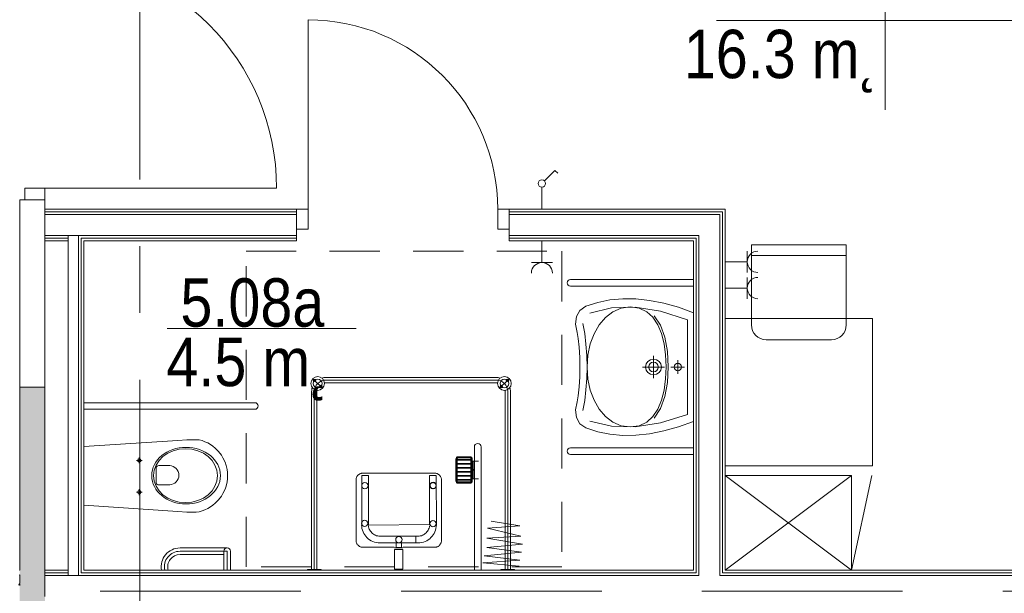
# Model space of a CAD drawing. Header units: centimetres. Extents: x -2424 to 2260, y -130 to 3012.
# Tile 51 of 81: x 530 to 998, y 1005 to 1277. Entities that reach past the tile are written whole.
import ezdxf

# ---------------------------------------------------------------- set-up
doc = ezdxf.new("R2010")
doc.units = ezdxf.units.CM
for name, pattern in [('Długa kreska', [142.875, 95.25, -47.625]), ('Oś', [222.25, 127, -31.75, 31.75, -31.75]), ('Ponad', [39.688, 23.813, -15.875])]:
    doc.linetypes.add(name, pattern=pattern)
for name, color, linetype, lineweight in [('A-AREA-IDEN', 2, 'Continuous', 13), ('A-DETL', 90, 'Continuous', 9), ('A-DETL-GENF', 92, 'Continuous', 13), ('A-DETL-MEDM', 33, 'Continuous', 13), ('A-DOOR', 31, 'Continuous', 13), ('A-FLOR-OVHD', 1, 'Ponad', 9), ('A-WALL', 113, 'Continuous', 13), ('A-WALL-FNSH', 113, 'Continuous', 13), ('E-ELEC-EQPM', 71, 'Continuous', 9), ('I-FURN', 30, 'Continuous', 9), ('P-SANR-FIXT', 6, 'Continuous', 9), ('S-GRID', 1, 'Continuous', 13)]:
    doc.layers.add(name, color=color, linetype=linetype, lineweight=lineweight)
doc.layers.add('A-WALL-PATT', color=111, linetype='Continuous', lineweight=13, plot=False)
doc.styles.add('Arial_11', font='arial.ttf', dxfattribs={"width": 0.85, "height": 23})

msp = doc.modelspace()

# ---------------------------------------------------------------- linework, layer by layer
at = {"layer": 'A-AREA-IDEN', "color": 251, "lineweight": 9}
for p, q in [((941.33, 1319.49), (941.33, 1276.99)), ((951.09, 1276.99), (861.33, 1276.99)), ((861.33, 1276.99), (1031.33, 1276.99)), ((941.33, 1276.99), (941.33, 1234.49)), ((690.21, 1130.63), (600.46, 1130.63))]:
    msp.add_line(p, q, dxfattribs=at)
at = {"layer": 'A-DETL', "color": 251, "linetype": 'Długa kreska', "lineweight": 9}
msp.add_line((1235.38, 1005.83), (294.38, 1005.83), dxfattribs=at)
at = {"layer": 'A-DETL-GENF', "color": 251, "lineweight": 9}
for p, q in [((542.38, 1197.33), (532.88, 1197.33)), ((532.88, 1197.33), (532.88, 1191.83)), ((542.38, 1191.83), (542.38, 1197.33)), ((532.88, 1191.83), (542.38, 1191.83)), ((661.88, 1177.83), (661.88, 1187.33)), ((661.88, 1187.33), (667.38, 1187.33)), ((667.38, 1187.33), (667.38, 1177.83)), ((757.38, 1187.33), (762.88, 1187.33)), ((757.38, 1177.83), (757.38, 1187.33)), ((762.88, 1187.33), (762.88, 1177.83)), ((667.38, 1177.83), (661.88, 1177.83)), ((762.88, 1177.83), (757.38, 1177.83)), ((530.48, 1013.38), (530.56, 1013.38))]:
    msp.add_line(p, q, dxfattribs=at)
at = {"layer": 'A-DETL-GENF', "color": 251, "lineweight": 9, "flags": 128}
msp.add_lwpolyline([(530.38, 1008.48), (530.38, 1009.28), (530.19, 1009.28), (530.11, 1009.2), (530.11, 1009.14), (530.23, 1009.14), (530.23, 1008.91), (529.78, 1008.91)], dxfattribs=at)
at = {"layer": 'A-DETL-GENF', "color": 251, "lineweight": 9}
for centre, radius, start, end in [((530.23, 1015.73), 0.15, 359.9938, 90.0062), ((530.49, 1013.67), 0.291, 205.3637, 260.4545), ((530.61, 1013.72), 0.286, 207.5921, 261.6433), ((530.48, 1013.58), 0.2, 260.4545, 269.9022), ((530.56, 1013.41), 0.03, 269.9022, 81.6433)]:
    msp.add_arc(centre, radius, start, end, dxfattribs=at)
at = {"layer": 'A-DETL-MEDM', "color": 251, "lineweight": 9}
for p, q in [((532.88, 1197.33), (542.38, 1197.33)), ((532.88, 1191.83), (532.88, 1197.33)), ((542.38, 1197.33), (542.38, 1191.83)), ((542.38, 1191.83), (532.88, 1191.83)), ((667.38, 1187.33), (661.88, 1187.33)), ((661.88, 1187.33), (661.88, 1177.83)), ((667.38, 1177.83), (667.38, 1187.33)), ((757.38, 1177.83), (757.38, 1187.33)), ((757.38, 1187.33), (762.88, 1187.33)), ((762.88, 1187.33), (762.88, 1177.83)), ((661.88, 1177.83), (667.38, 1177.83)), ((762.88, 1177.83), (757.38, 1177.83))]:
    msp.add_line(p, q, dxfattribs=at)
at = {"layer": 'A-DOOR', "color": 251, "lineweight": 9}
for p, q in [((667.38, 1187.33), (667.38, 1277.33)), ((542.38, 1197.33), (652.38, 1197.33))]:
    msp.add_line(p, q, dxfattribs=at)
for centre, radius in [((542.38, 1197.33), 110), ((667.38, 1187.33), 90)]:
    msp.add_arc(centre, radius, 0, 90, dxfattribs=at)
at = {"layer": 'A-FLOR-OVHD', "color": 251, "lineweight": 9}
for p, q in [((637.87, 1167.33), (787.87, 1167.33)), ((637.87, 1017.33), (637.87, 1167.33)), ((787.87, 1167.33), (787.87, 1017.33)), ((787.87, 1017.33), (637.87, 1017.33))]:
    msp.add_line(p, q, dxfattribs=at)
at = {"layer": 'A-WALL', "color": 251, "lineweight": 9}
for p, q in [((532.88, 1191.83), (530.38, 1191.83)), ((530.38, 1191.83), (530.38, 1102.83)), ((542.38, 1102.83), (542.38, 1191.83)), ((542.38, 1186.08), (661.88, 1186.08)), ((542.38, 1184.83), (661.88, 1184.83)), ((762.88, 1186.08), (864.13, 1186.08)), ((762.88, 1184.83), (862.88, 1184.83)), ((862.88, 1184.83), (862.88, 1013.33)), ((864.13, 1186.08), (864.13, 1014.58)), ((542.38, 1174.83), (553.38, 1174.83)), ((553.38, 1174.83), (558.38, 1174.83)), ((553.38, 1174.83), (553.38, 1013.33)), ((558.38, 1174.83), (661.88, 1174.83)), ((558.38, 1174.83), (558.38, 1013.33)), ((661.88, 1174.83), (661.88, 1177.83)), ((762.88, 1177.83), (762.88, 1174.83)), ((762.88, 1174.83), (852.88, 1174.83)), ((852.88, 1174.83), (852.88, 1013.33)), ((542.38, 1173.58), (553.38, 1173.58)), ((559.63, 1173.58), (661.88, 1173.58)), ((559.63, 1173.58), (559.63, 1014.58)), ((762.88, 1173.58), (851.63, 1173.58)), ((851.63, 1173.58), (851.63, 1014.58)), ((530.38, 1102.83), (530.38, 1015.88)), ((542.38, 1102.83), (530.38, 1102.83)), ((542.38, 1015.83), (542.38, 1102.83)), ((542.38, 1015.83), (542.38, 1013.33)), ((530.38, 1013.38), (530.38, 1009.58)), ((542.38, 1014.58), (553.38, 1014.58)), ((542.38, 1013.33), (542.38, 1003.33)), ((542.38, 1013.33), (553.38, 1013.33)), ((553.38, 1013.33), (558.38, 1013.33)), ((558.38, 1013.33), (852.88, 1013.33)), ((851.63, 1014.58), (559.63, 1014.58)), ((862.88, 1013.33), (1203.38, 1013.33)), ((1203.38, 1014.58), (864.13, 1014.58))]:
    msp.add_line(p, q, dxfattribs=at)
at = {"layer": 'A-WALL-FNSH', "color": 251, "lineweight": 9}
for p, q in [((661.88, 1187.33), (542.38, 1187.33)), ((865.38, 1187.33), (762.88, 1187.33)), ((865.38, 1015.83), (865.38, 1187.33)), ((661.88, 1172.33), (661.88, 1174.83)), ((762.88, 1174.83), (762.88, 1172.33)), ((542.38, 1172.33), (553.38, 1172.33)), ((560.88, 1172.33), (661.88, 1172.33)), ((560.88, 1015.83), (560.88, 1172.33)), ((762.88, 1172.33), (850.38, 1172.33)), ((850.38, 1172.33), (850.38, 1015.83)), ((553.38, 1015.83), (542.38, 1015.83)), ((850.38, 1015.83), (560.88, 1015.83)), ((1203.38, 1015.83), (865.38, 1015.83))]:
    msp.add_line(p, q, dxfattribs=at)
at = {"layer": 'A-WALL-PATT', "color": 251, "linetype": 'Continuous', "lineweight": 9, "extrusion": (0, 0, -1)}
for points in [[(-532.88, 781.33), (-530.38, 1102.83), (-530.38, 781.33)], [(-530.38, 1102.83), (-532.88, 781.33), (-542.38, 1102.83)], [(-542.38, 1102.83), (-532.88, 781.33), (-542.38, 781.33)]]:
    msp.add_solid(points, dxfattribs=at)
at = {"layer": 'E-ELEC-EQPM', "color": 251, "lineweight": 9}
for p, q in [((779.61, 1200.81), (784.56, 1205.75)), ((784.56, 1205.75), (785.87, 1204.44)), ((778.38, 1197.83), (778.38, 1187.33)), ((778.38, 1161.99), (778.38, 1172.33)), ((875.88, 1157.25), (875.88, 1167.41)), ((773.38, 1161.99), (783.38, 1161.99)), ((875.88, 1162.33), (865.38, 1162.33)), ((875.88, 1144.75), (875.88, 1154.91)), ((875.88, 1149.83), (865.38, 1149.83))]:
    msp.add_line(p, q, dxfattribs=at)
msp.add_circle((778.38, 1199.57), 1.75, dxfattribs=at)
for centre, radius, start, end in [((880.96, 1162.33), 5.08, 90, 270), ((778.38, 1156.99), 5, 0, 180), ((880.96, 1149.83), 5.08, 90, 270)]:
    msp.add_arc(centre, radius, start, end, dxfattribs=at)
at = {"layer": 'I-FURN', "color": 251, "lineweight": 9}
for p, q in [((877.88, 1170.33), (877.88, 1132.33)), ((922.88, 1170.33), (877.88, 1170.33)), ((922.88, 1132.33), (922.88, 1170.33)), ((922.88, 1165.33), (877.88, 1165.33)), ((935.38, 1135.33), (865.38, 1135.33)), ((935.38, 1065.33), (935.38, 1135.33)), ((884.88, 1125.33), (915.88, 1125.33)), ((865.38, 1065.33), (935.38, 1065.33)), ((865.38, 1060.83), (925.38, 1015.83)), ((925.38, 1060.83), (865.38, 1015.83)), ((925.38, 1060.83), (865.38, 1060.83)), ((925.38, 1015.83), (935.09, 1060.83)), ((925.38, 1015.83), (925.38, 1060.83))]:
    msp.add_line(p, q, dxfattribs=at)
for centre, start, end in [((884.88, 1132.33), 180, 270), ((915.88, 1132.33), 270, 0)]:
    msp.add_arc(centre, 7, start, end, dxfattribs=at)
at = {"layer": 'P-SANR-FIXT', "color": 251, "lineweight": 9}
for p, q in [((791.98, 1153.93), (850.38, 1153.93)), ((791.98, 1150.73), (850.38, 1150.73)), ((796.41, 1139.25), (799.26, 1141.21)), ((799.26, 1141.21), (804.87, 1143.05)), ((804.87, 1143.05), (810.69, 1144.24)), ((810.69, 1144.24), (816.73, 1144.8)), ((815.96, 1140.31), (820.24, 1140.91)), ((816.73, 1144.8), (823, 1144.72)), ((820.24, 1140.91), (824.54, 1140.31)), ((823, 1144.72), (829.49, 1144.01)), ((829.49, 1144.01), (836.21, 1142.67)), ((836.21, 1142.67), (843.17, 1140.71)), ((794.37, 1132.72), (794.79, 1136.32)), ((794.79, 1136.32), (796.41, 1139.25)), ((801.09, 1138), (811.39, 1140.46)), ((808.57, 1135.94), (812.05, 1138.61)), ((811.39, 1140.46), (822.64, 1140.78)), ((812.05, 1138.61), (815.96, 1140.31)), ((822.64, 1140.78), (834.73, 1138.91)), ((824.54, 1140.31), (828.16, 1138.63)), ((828.16, 1138.63), (831.11, 1135.96)), ((834.66, 1132.21), (831.64, 1136.71)), ((834.73, 1138.91), (847.58, 1134.83)), ((843.17, 1140.71), (850.38, 1138.13)), ((795.1, 1128.79), (794.37, 1132.72)), ((797.87, 1132.97), (798.74, 1128.26)), ((803.15, 1128.16), (805.58, 1132.41)), ((805.58, 1132.41), (808.57, 1135.94)), ((831.11, 1135.96), (833.45, 1132.45)), ((833.45, 1132.45), (835.21, 1128.22)), ((836.75, 1126.47), (834.66, 1132.21)), ((847.58, 1134.83), (847.58, 1112.33)), ((795.65, 1125.97), (795.1, 1128.79)), ((798.74, 1128.26), (799.3, 1123.18)), ((801.34, 1123.31), (803.15, 1128.16)), ((835.21, 1128.22), (836.42, 1123.38)), ((796.08, 1121.74), (795.65, 1125.97)), ((799.3, 1123.18), (799.64, 1117.84)), ((800.21, 1117.98), (801.34, 1123.31)), ((836.42, 1123.38), (837.12, 1118.06)), ((837.95, 1119.77), (836.75, 1126.47)), ((796.34, 1116.93), (796.08, 1121.74)), ((799.64, 1117.84), (799.85, 1112.34)), ((799.81, 1112.31), (800.21, 1117.98)), ((831.36, 1117.67), (831.36, 1106.98)), ((837.12, 1118.06), (837.34, 1112.39)), ((838.34, 1112.39), (837.95, 1119.77)), ((796.37, 1112.33), (796.34, 1116.93)), ((827.91, 1113.78), (827.61, 1112.33)), ((828.71, 1114.98), (827.91, 1113.78)), ((829.91, 1115.78), (828.71, 1114.98)), ((829.24, 1113.22), (829.06, 1112.33)), ((829.74, 1113.95), (829.24, 1113.22)), ((830.47, 1114.44), (829.74, 1113.95)), ((831.36, 1116.08), (829.91, 1115.78)), ((831.36, 1114.63), (830.47, 1114.44)), ((832.82, 1115.78), (831.36, 1116.08)), ((832.26, 1114.44), (831.36, 1114.63)), ((832.99, 1113.95), (832.26, 1114.44)), ((834.01, 1114.98), (832.82, 1115.78)), ((833.48, 1113.22), (832.99, 1113.95)), ((833.66, 1112.33), (833.48, 1113.22)), ((834.82, 1113.78), (834.01, 1114.98)), ((835.11, 1112.33), (834.82, 1113.78)), ((841.29, 1113.01), (841.15, 1112.33)), ((841.66, 1113.56), (841.29, 1113.01)), ((842.22, 1113.94), (841.66, 1113.56)), ((842.9, 1114.08), (842.22, 1113.94)), ((842.9, 1109.07), (842.9, 1115.58)), ((843.58, 1113.94), (842.9, 1114.08)), ((844.14, 1113.56), (843.58, 1113.94)), ((844.51, 1113.01), (844.14, 1113.56)), ((844.65, 1112.33), (844.51, 1113.01)), ((796.34, 1107.73), (796.37, 1112.33)), ((799.85, 1112.34), (799.64, 1106.84)), ((800.21, 1106.64), (799.81, 1112.31)), ((826.11, 1112.33), (836.61, 1112.33)), ((827.61, 1112.33), (827.91, 1110.87)), ((827.91, 1110.87), (828.71, 1109.67)), ((828.71, 1109.67), (829.91, 1108.87)), ((829.06, 1112.33), (829.24, 1111.43)), ((829.24, 1111.43), (829.74, 1110.7)), ((829.74, 1110.7), (830.47, 1110.21)), ((829.91, 1108.87), (831.36, 1108.57)), ((830.47, 1110.21), (831.36, 1110.02)), ((831.36, 1110.02), (832.26, 1110.21)), ((831.36, 1108.57), (832.82, 1108.87)), ((832.26, 1110.21), (832.99, 1110.7)), ((832.82, 1108.87), (834.01, 1109.67)), ((832.99, 1110.7), (833.48, 1111.43)), ((833.48, 1111.43), (833.66, 1112.33)), ((834.01, 1109.67), (834.82, 1110.87)), ((834.82, 1110.87), (835.11, 1112.33)), ((837.34, 1112.39), (837.12, 1106.72)), ((837.95, 1105.02), (838.34, 1112.39)), ((839.65, 1112.33), (846.15, 1112.33)), ((841.15, 1112.33), (841.29, 1111.65)), ((841.29, 1111.65), (841.66, 1111.09)), ((841.66, 1111.09), (842.22, 1110.71)), ((842.22, 1110.71), (842.9, 1110.57)), ((842.9, 1110.57), (843.58, 1110.71)), ((843.58, 1110.71), (844.14, 1111.09)), ((844.14, 1111.09), (844.51, 1111.65)), ((844.51, 1111.65), (844.65, 1112.33)), ((847.58, 1112.33), (847.58, 1089.82)), ((674.32, 1102.08), (669.44, 1106.95)), ((675.77, 1107.38), (756.68, 1107.38)), ((756.68, 1106.13), (675.77, 1106.13)), ((675.77, 1104.88), (756.68, 1104.88)), ((758.13, 1102.08), (763.01, 1106.95)), ((796.08, 1102.91), (796.34, 1107.73)), ((799.64, 1106.84), (799.3, 1101.5)), ((801.34, 1101.34), (800.21, 1106.64)), ((837.12, 1106.72), (836.42, 1101.41)), ((836.75, 1098.32), (837.95, 1105.02)), ((669.02, 1016.13), (669.02, 1100.63)), ((670.27, 1015.83), (670.27, 1100.83)), ((671.52, 1016.13), (671.52, 1100.63)), ((760.93, 1016.13), (760.93, 1100.63)), ((762.18, 1015.83), (762.18, 1100.63)), ((763.43, 1016.13), (763.43, 1100.63)), ((795.65, 1098.68), (796.08, 1102.91)), ((799.3, 1101.5), (798.74, 1096.42)), ((803.15, 1096.51), (801.34, 1101.34)), ((836.42, 1101.41), (835.21, 1096.57)), ((642.07, 1095.38), (560.88, 1095.38)), ((794.37, 1091.93), (795.1, 1095.86)), ((795.1, 1095.86), (795.65, 1098.68)), ((798.74, 1096.42), (797.87, 1091.71)), ((805.58, 1092.29), (803.15, 1096.51)), ((835.21, 1096.57), (833.45, 1092.33)), ((834.66, 1092.57), (836.75, 1098.32)), ((642.07, 1092.26), (560.88, 1092.26)), ((794.79, 1088.33), (794.37, 1091.93)), ((808.57, 1088.79), (805.58, 1092.29)), ((833.45, 1092.33), (831.11, 1088.82)), ((831.64, 1088.07), (834.66, 1092.57)), ((847.58, 1089.82), (834.73, 1085.74)), ((796.41, 1085.4), (794.79, 1088.33)), ((799.26, 1083.44), (796.41, 1085.4)), ((811.39, 1084.19), (801.09, 1086.65)), ((812.05, 1086.14), (808.57, 1088.79)), ((815.96, 1084.46), (812.05, 1086.14)), ((834.73, 1085.74), (822.64, 1083.87)), ((828.16, 1086.16), (824.54, 1084.47)), ((831.11, 1088.82), (828.16, 1086.16)), ((850.38, 1086.52), (843.17, 1083.94)), ((804.87, 1081.6), (799.26, 1083.44)), ((810.69, 1080.41), (804.87, 1081.6)), ((816.73, 1079.85), (810.69, 1080.41)), ((822.64, 1083.87), (811.39, 1084.19)), ((820.24, 1083.88), (815.96, 1084.46)), ((824.54, 1084.47), (820.24, 1083.88)), ((829.49, 1080.64), (823, 1079.93)), ((836.21, 1081.98), (829.49, 1080.64)), ((843.17, 1083.94), (836.21, 1081.98)), ((605.44, 1077.4), (560.88, 1074.58)), ((609.76, 1077.75), (605.44, 1077.4)), ((614.2, 1077.7), (609.76, 1077.75)), ((615.56, 1077.74), (614.2, 1077.7)), ((616.97, 1077.36), (615.56, 1077.74)), ((618.34, 1076.86), (616.97, 1077.36)), ((619.66, 1076.24), (618.34, 1076.86)), ((620.93, 1075.51), (619.66, 1076.24)), ((622.13, 1074.68), (620.93, 1075.51)), ((823, 1079.93), (816.73, 1079.85)), ((623.27, 1073.75), (622.13, 1074.68)), ((624.83, 1072.15), (623.27, 1073.75)), ((626.14, 1070.42), (624.83, 1072.15)), ((746.28, 1074.43), (746.28, 1016.03)), ((749.48, 1016.03), (749.48, 1074.43)), ((791.98, 1073.93), (850.38, 1073.93)), ((585.78, 1067.98), (588.57, 1067.98)), ((587.19, 1066.6), (587.19, 1069.42)), ((626.91, 1069.16), (626.14, 1070.42)), ((627.93, 1067.05), (626.91, 1069.16)), ((628.39, 1065.62), (627.93, 1067.05)), ((737.49, 1058.22), (737.49, 1068.62)), ((737.79, 1058.22), (737.79, 1068.62)), ((738.09, 1058.22), (738.09, 1068.62)), ((744.69, 1068.32), (738.09, 1068.32)), ((744.69, 1068.02), (738.09, 1068.02)), ((744.69, 1066.42), (738.09, 1066.42)), ((744.69, 1066.12), (738.09, 1066.12)), ((738.59, 1069.72), (744.19, 1069.72)), ((738.59, 1069.42), (744.19, 1069.42)), ((738.59, 1069.12), (744.19, 1069.12)), ((744.69, 1068.62), (744.69, 1058.22)), ((744.99, 1068.62), (744.99, 1058.22)), ((745.29, 1068.62), (745.29, 1058.22)), ((745.29, 1067.67), (748.29, 1067.67)), ((745.49, 1067.67), (745.49, 1059.17)), ((745.69, 1067.67), (745.69, 1059.17)), ((850.38, 1070.73), (791.98, 1070.73)), ((595.21, 1064.57), (595.21, 1057.26)), ((601.6, 1065.49), (596.48, 1065.49)), ((628.86, 1063.62), (628.39, 1065.62)), ((629.05, 1062.15), (628.86, 1063.62)), ((629.12, 1060.67), (629.05, 1062.15)), ((691.71, 1061.48), (691.46, 1061.33)), ((691.96, 1061.61), (691.71, 1061.48)), ((692.22, 1061.71), (691.96, 1061.61)), ((692.49, 1061.79), (692.22, 1061.71)), ((692.77, 1061.83), (692.49, 1061.79)), ((693.05, 1061.83), (692.77, 1061.83)), ((728.01, 1061.83), (693.05, 1061.83)), ((728.29, 1061.78), (728.01, 1061.83)), ((728.56, 1061.7), (728.29, 1061.78)), ((728.83, 1061.6), (728.56, 1061.7)), ((729.08, 1061.47), (728.83, 1061.6)), ((729.32, 1061.31), (729.08, 1061.47)), ((744.69, 1064.52), (738.09, 1064.52)), ((744.69, 1064.22), (738.09, 1064.22)), ((744.69, 1062.62), (738.09, 1062.62)), ((744.69, 1062.32), (738.09, 1062.32)), ((628.39, 1055.73), (628.86, 1057.73)), ((628.86, 1057.73), (629.05, 1059.19)), ((629.05, 1059.19), (629.12, 1060.67)), ((690.19, 1059.49), (690.14, 1059.21)), ((690.14, 1059.21), (690.14, 1029.68)), ((690.26, 1059.77), (690.19, 1059.49)), ((690.37, 1060.03), (690.26, 1059.77)), ((690.5, 1060.29), (690.37, 1060.03)), ((690.65, 1060.53), (690.5, 1060.29)), ((690.83, 1060.76), (690.65, 1060.53)), ((691.02, 1060.97), (690.83, 1060.76)), ((691.24, 1061.16), (691.02, 1060.97)), ((691.46, 1061.33), (691.24, 1061.16)), ((695.95, 1060.85), (692.81, 1060.85)), ((692.81, 1037.45), (692.81, 1060.85)), ((695.95, 1060.85), (695.95, 1037.26)), ((725.02, 1060.85), (728.17, 1060.85)), ((725.02, 1037.45), (725.02, 1060.85)), ((725.44, 1056.79), (725.37, 1056.67)), ((725.53, 1056.9), (725.44, 1056.79)), ((725.62, 1057.01), (725.53, 1056.9)), ((725.72, 1057.1), (725.62, 1057.01)), ((725.84, 1057.18), (725.72, 1057.1)), ((725.96, 1057.26), (725.84, 1057.18)), ((726.09, 1057.32), (725.96, 1057.26)), ((726.22, 1057.37), (726.09, 1057.32)), ((726.36, 1057.41), (726.22, 1057.37)), ((726.51, 1057.43), (726.36, 1057.41)), ((726.65, 1057.44), (726.51, 1057.43)), ((726.8, 1057.43), (726.65, 1057.44)), ((726.95, 1057.41), (726.8, 1057.43)), ((727.09, 1057.37), (726.95, 1057.41)), ((727.22, 1057.32), (727.09, 1057.37)), ((727.35, 1057.26), (727.22, 1057.32)), ((727.47, 1057.18), (727.35, 1057.26)), ((727.59, 1057.1), (727.47, 1057.18)), ((727.69, 1057.01), (727.59, 1057.1)), ((727.78, 1056.9), (727.69, 1057.01)), ((727.87, 1056.79), (727.78, 1056.9)), ((727.94, 1056.67), (727.87, 1056.79)), ((728.17, 1060.85), (728.24, 1037.42)), ((729.55, 1061.14), (729.32, 1061.31)), ((729.76, 1060.94), (729.55, 1061.14)), ((729.95, 1060.73), (729.76, 1060.94)), ((730.12, 1060.5), (729.95, 1060.73)), ((730.27, 1060.25), (730.12, 1060.5)), ((730.4, 1060), (730.27, 1060.25)), ((730.5, 1059.74), (730.4, 1060)), ((730.58, 1059.47), (730.5, 1059.74)), ((730.62, 1059.19), (730.58, 1059.47)), ((730.62, 1058.91), (730.62, 1059.19)), ((730.62, 1029.38), (730.62, 1058.91)), ((744.69, 1060.72), (738.09, 1060.72)), ((744.69, 1060.42), (738.09, 1060.42)), ((744.69, 1058.82), (738.09, 1058.82)), ((744.69, 1058.52), (738.09, 1058.52)), ((744.19, 1057.72), (738.59, 1057.72)), ((744.19, 1057.42), (738.59, 1057.42)), ((744.19, 1057.12), (738.59, 1057.12)), ((745.29, 1059.17), (748.29, 1059.17)), ((585.78, 1052.86), (588.57, 1052.86)), ((587.19, 1051.49), (587.19, 1054.31)), ((596.48, 1056.34), (601.6, 1056.34)), ((626.14, 1050.92), (626.91, 1052.18)), ((626.91, 1052.18), (627.93, 1054.3)), ((627.93, 1054.3), (628.39, 1055.73)), ((725.2, 1056.12), (725.19, 1055.97)), ((725.19, 1055.97), (725.2, 1055.82)), ((725.22, 1056.27), (725.2, 1056.12)), ((725.2, 1055.82), (725.22, 1055.68)), ((725.26, 1056.41), (725.22, 1056.27)), ((725.22, 1055.68), (725.26, 1055.54)), ((725.31, 1056.54), (725.26, 1056.41)), ((725.26, 1055.54), (725.31, 1055.4)), ((725.37, 1056.67), (725.31, 1056.54)), ((725.31, 1055.4), (725.37, 1055.27)), ((725.37, 1055.27), (725.44, 1055.15)), ((725.44, 1055.15), (725.53, 1055.04)), ((725.53, 1055.04), (725.62, 1054.94)), ((725.62, 1054.94), (725.72, 1054.84)), ((725.72, 1054.84), (725.84, 1054.76)), ((725.84, 1054.76), (725.96, 1054.68)), ((725.96, 1054.68), (726.09, 1054.62)), ((726.09, 1054.62), (726.22, 1054.57)), ((726.22, 1054.57), (726.36, 1054.54)), ((726.36, 1054.54), (726.51, 1054.51)), ((726.65, 1054.51), (726.8, 1054.51)), ((726.8, 1054.51), (726.95, 1054.54)), ((726.95, 1054.54), (727.09, 1054.57)), ((727.09, 1054.57), (727.22, 1054.62)), ((727.22, 1054.62), (727.35, 1054.68)), ((727.35, 1054.68), (727.47, 1054.76)), ((727.47, 1054.76), (727.59, 1054.84)), ((727.59, 1054.84), (727.69, 1054.94)), ((727.69, 1054.94), (727.78, 1055.04)), ((727.78, 1055.04), (727.87, 1055.15)), ((727.87, 1055.15), (727.94, 1055.27)), ((728, 1056.54), (727.94, 1056.67)), ((727.94, 1055.27), (728, 1055.4)), ((728.05, 1056.41), (728, 1056.54)), ((728, 1055.4), (728.05, 1055.54)), ((728.09, 1056.27), (728.05, 1056.41)), ((728.05, 1055.54), (728.09, 1055.68)), ((728.11, 1056.12), (728.09, 1056.27)), ((728.09, 1055.68), (728.11, 1055.82)), ((728.12, 1055.97), (728.11, 1056.12)), ((728.11, 1055.82), (728.12, 1055.97)), ((622.13, 1046.66), (623.27, 1047.59)), ((623.27, 1047.59), (624.83, 1049.2)), ((624.83, 1049.2), (626.14, 1050.92)), ((560.88, 1046.77), (605.43, 1043.61)), ((605.43, 1043.61), (609.76, 1043.3)), ((609.76, 1043.3), (614.2, 1043.35)), ((614.2, 1043.35), (615.56, 1043.6)), ((615.56, 1043.6), (616.97, 1043.98)), ((616.97, 1043.98), (618.34, 1044.49)), ((618.34, 1044.49), (619.66, 1045.1)), ((619.66, 1045.1), (620.93, 1045.83)), ((620.93, 1045.83), (622.13, 1046.66)), ((767.86, 1036.84), (754.33, 1039.14)), ((692.73, 1037.42), (692.78, 1036.54)), ((692.78, 1036.54), (692.91, 1035.67)), ((692.91, 1035.67), (693.12, 1034.84)), ((693.12, 1034.84), (693.42, 1034.04)), ((693.42, 1034.04), (693.78, 1033.28)), ((695.95, 1037.26), (725.02, 1037.45)), ((696.08, 1036.37), (695.99, 1036.92)), ((696.21, 1035.84), (696.08, 1036.37)), ((696.4, 1035.33), (696.21, 1035.84)), ((696.63, 1034.85), (696.4, 1035.33)), ((696.91, 1034.39), (696.63, 1034.85)), ((697.23, 1033.96), (696.91, 1034.39)), ((697.59, 1033.57), (697.23, 1033.96)), ((697.98, 1033.21), (697.59, 1033.57)), ((723, 1033.21), (723.39, 1033.57)), ((723.39, 1033.57), (723.75, 1033.96)), ((723.75, 1033.96), (724.07, 1034.39)), ((724.07, 1034.39), (724.35, 1034.85)), ((724.35, 1034.85), (724.58, 1035.33)), ((724.58, 1035.33), (724.77, 1035.84)), ((724.77, 1035.84), (724.91, 1036.37)), ((724.91, 1036.37), (724.99, 1036.92)), ((727.56, 1034.04), (727.19, 1033.28)), ((727.85, 1034.84), (727.56, 1034.04)), ((728.07, 1035.67), (727.85, 1034.84)), ((728.2, 1036.54), (728.07, 1035.67)), ((728.24, 1037.42), (728.2, 1036.54)), ((752.55, 1035.82), (767.86, 1036.84)), ((768.37, 1031.99), (752.55, 1035.82)), ((690.14, 1029.68), (690.14, 1029.41)), ((690.14, 1029.41), (690.19, 1029.13)), ((690.19, 1029.13), (690.28, 1028.86)), ((690.28, 1028.86), (690.39, 1028.6)), ((693.78, 1033.28), (694.22, 1032.56)), ((694.22, 1032.56), (694.72, 1031.89)), ((694.72, 1031.89), (695.28, 1031.27)), ((695.28, 1031.27), (695.9, 1030.71)), ((695.9, 1030.71), (696.57, 1030.21)), ((696.57, 1030.21), (697.29, 1029.77)), ((697.29, 1029.77), (698.05, 1029.41)), ((698.41, 1032.89), (697.98, 1033.21)), ((698.05, 1029.41), (698.85, 1029.11)), ((698.87, 1032.61), (698.41, 1032.89)), ((698.85, 1029.11), (699.68, 1028.9)), ((699.35, 1032.38), (698.87, 1032.61)), ((699.86, 1032.19), (699.35, 1032.38)), ((699.68, 1028.9), (700.54, 1028.76)), ((700.39, 1032.05), (699.86, 1032.19)), ((700.94, 1031.97), (700.39, 1032.05)), ((700.54, 1028.76), (719.1, 1028.72)), ((701.5, 1031.94), (700.94, 1031.97)), ((719.1, 1031.94), (701.5, 1031.94)), ((709.08, 1028.77), (709.08, 1026.5)), ((711.69, 1028.77), (709.08, 1028.77)), ((711.69, 1026.5), (711.69, 1028.77)), ((718.47, 1031.94), (719.47, 1031.94)), ((718.47, 1028.72), (718.47, 1031.94)), ((720.43, 1028.76), (718.47, 1028.72)), ((719.47, 1031.94), (720.04, 1031.97)), ((720.04, 1031.97), (720.59, 1032.05)), ((721.3, 1028.9), (720.43, 1028.76)), ((720.59, 1032.05), (721.12, 1032.19)), ((721.12, 1032.19), (721.63, 1032.38)), ((722.13, 1029.11), (721.3, 1028.9)), ((721.63, 1032.38), (722.11, 1032.61)), ((722.11, 1032.61), (722.57, 1032.89)), ((722.93, 1029.41), (722.13, 1029.11)), ((722.57, 1032.89), (723, 1033.21)), ((723.69, 1029.77), (722.93, 1029.41)), ((724.4, 1030.21), (723.69, 1029.77)), ((725.08, 1030.71), (724.4, 1030.21)), ((725.69, 1031.27), (725.08, 1030.71)), ((726.25, 1031.89), (725.69, 1031.27)), ((726.76, 1032.56), (726.25, 1031.89)), ((727.19, 1033.28), (726.76, 1032.56)), ((730.39, 1028.57), (730.49, 1028.84)), ((730.49, 1028.84), (730.57, 1029.1)), ((730.57, 1029.1), (730.62, 1029.38)), ((752.29, 1030.97), (768.37, 1031.99)), ((769.14, 1028.16), (752.29, 1030.97)), ((606.51, 1026.35), (628.93, 1026.35)), ((606.51, 1024.79), (628.93, 1024.79)), ((627.37, 1015.83), (627.37, 1024.79)), ((628.93, 1024.79), (628.93, 1015.83)), ((630.49, 1024.79), (630.49, 1015.83)), ((690.39, 1028.6), (690.52, 1028.34)), ((690.52, 1028.34), (690.68, 1028.1)), ((690.68, 1028.1), (690.87, 1027.86)), ((690.87, 1027.86), (691.07, 1027.65)), ((691.07, 1027.65), (691.28, 1027.45)), ((691.28, 1027.45), (691.51, 1027.26)), ((691.51, 1027.26), (691.75, 1027.1)), ((691.75, 1027.1), (692, 1026.97)), ((692, 1026.97), (692.26, 1026.86)), ((692.26, 1026.86), (692.74, 1026.7)), ((692.52, 1026.77), (692.78, 1026.72)), ((692.74, 1026.7), (708.15, 1026.7)), ((712.34, 1025.62), (708.43, 1025.62)), ((708.43, 1016.34), (708.43, 1025.62)), ((708.44, 1026.37), (712.33, 1026.34)), ((709.08, 1026.5), (711.69, 1026.5)), ((712.34, 1016.34), (712.34, 1025.62)), ((712.56, 1026.7), (727.72, 1026.7)), ((727.72, 1026.7), (727.99, 1026.72)), ((727.99, 1026.72), (728.27, 1026.77)), ((728.27, 1026.77), (728.53, 1026.85)), ((728.53, 1026.85), (728.79, 1026.96)), ((728.79, 1026.96), (729.05, 1027.1)), ((729.05, 1027.1), (729.29, 1027.25)), ((729.29, 1027.25), (729.52, 1027.43)), ((729.52, 1027.43), (729.73, 1027.63)), ((729.73, 1027.63), (729.93, 1027.85)), ((729.93, 1027.85), (730.1, 1028.08)), ((730.1, 1028.08), (730.26, 1028.32)), ((730.26, 1028.32), (730.39, 1028.57)), ((751.02, 1022.54), (768.63, 1024.33)), ((752.29, 1026.62), (769.14, 1028.16)), ((768.63, 1024.33), (752.29, 1026.62)), ((606.51, 1023.23), (627.37, 1023.23)), ((750.25, 1019.22), (767.86, 1020.49)), ((767.86, 1020.49), (751.02, 1022.54)), ((667.02, 1016.13), (673.52, 1016.13)), ((667.02, 1015.83), (667.02, 1016.13)), ((673.52, 1016.13), (673.52, 1015.83)), ((708.43, 1016.34), (712.34, 1016.34)), ((767.61, 1017.68), (750.25, 1019.22)), ((758.93, 1016.13), (765.43, 1016.13)), ((758.93, 1015.83), (758.93, 1016.13)), ((765.43, 1016.13), (765.43, 1015.83))]:
    msp.add_line(p, q, dxfattribs=at)
for centre, radius in [((671.88, 1104.51), 3.25), ((670.4, 1106), 0.62), ((671.88, 1104.51), 2.1), ((670.4, 1106), 0.32), ((673.37, 1103.03), 0.62), ((760.57, 1104.51), 3.25), ((760.57, 1104.51), 2.1), ((759.09, 1103.03), 0.62), ((762.06, 1106), 0.62), ((762.06, 1106), 0.32), ((673.37, 1103.03), 0.32), ((759.09, 1103.03), 0.32), ((587.19, 1067.98), 0.825), ((694.29, 1056), 1.5), ((726.73, 1056.07), 1.5), ((587.19, 1052.86), 0.825), ((694.17, 1038.07), 1.5), ((726.64, 1037.88), 1.5), ((710.45, 1030.33), 1.5)]:
    msp.add_circle(centre, radius, dxfattribs=at)
for centre, radius, start, end in [((791.98, 1152.33), 1.6, 90, 270), ((675.77, 1100.63), 5.5, 90, 180), ((675.77, 1100.63), 6.75, 90, 106.4965), ((675.77, 1100.63), 4.25, 90, 98.8511), ((756.68, 1100.63), 6.75, 73.5035, 90), ((756.68, 1100.63), 5.5, 0, 90), ((756.68, 1100.63), 4.25, 81.1489, 90), ((675.77, 1100.63), 6.75, 163.5035, 180), ((675.77, 1100.63), 4.25, 171.1489, 180), ((756.68, 1100.63), 4.25, 0, 8.8511), ((756.68, 1100.63), 6.75, 0, 16.4965), ((642.07, 1093.82), 1.56, 270, 90), ((747.88, 1074.43), 1.6, 0, 180), ((791.98, 1072.33), 1.6, 90, 270), ((738.59, 1068.62), 1.1, 90, 180), ((738.59, 1068.62), 0.8, 90, 180), ((738.59, 1068.62), 0.5, 90, 180), ((744.19, 1068.62), 1.1, 0, 90), ((744.19, 1068.62), 0.8, 0, 90), ((744.19, 1068.62), 0.5, 0, 90), ((596.36, 1064.32), 1.17, 84.1101, 167.7661), ((601.38, 1060.92), 4.58, 272.8022, 87.1978), ((596.36, 1057.51), 1.17, 192.2339, 275.8899), ((738.59, 1058.22), 1.1, 180, 270), ((738.59, 1058.22), 0.8, 180, 270), ((738.59, 1058.22), 0.5, 180, 270), ((744.19, 1058.22), 0.5, 270, 0), ((744.19, 1058.22), 0.8, 270, 0), ((744.19, 1058.22), 1.1, 270, 0), ((606.51, 1017.38), 8.97, 90, 189.9996), ((606.51, 1017.38), 7.41, 90, 192.1327), ((628.93, 1024.79), 1.56, 90, 180), ((628.93, 1024.79), 1.56, 0, 90), ((606.51, 1017.38), 5.85, 90, 195.4382)]:
    msp.add_arc(centre, radius, start, end, dxfattribs=at)
for centre, major_axis, ratio in [((609.38, 1060.72), (-16.33, 0), 0.823529), ((609.14, 1060.72), (-15.16, 0), 0.845174), ((746.02, 1063.42), (0, -0.325), 0.224951)]:
    msp.add_ellipse(centre, major_axis=major_axis, ratio=ratio, dxfattribs=at)
at = {"layer": 'S-GRID', "color": 251, "linetype": 'Oś', "lineweight": 9}
msp.add_line((587.38, 2884.27), (587.38, 27.13), dxfattribs=at)

# ---------------------------------------------------------------- texts
at = {"layer": 'A-AREA-IDEN', "color": 251, "lineweight": 9, "style": 'Arial_11', "width": 0.85}
for s, p in [('16.3 m˛', (845.75, 1249.6)), ('5.08a', (606.69, 1131.51)), ('4.5 m˛', (600.04, 1103.24))]:
    msp.add_text(s, height=23, dxfattribs=at).set_placement(p)

doc.saveas('drawing.dxf')
